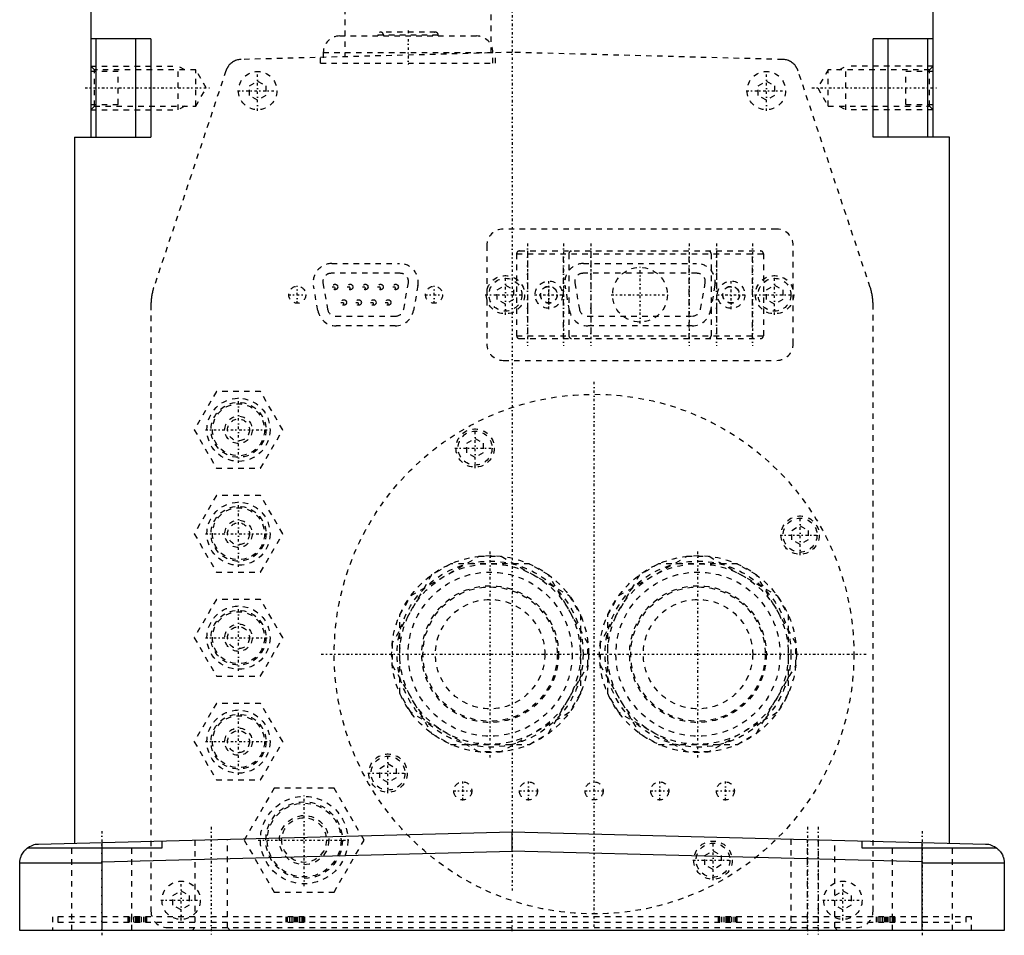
# Model space of a CAD drawing. Extents: x -109 to 109, y -1 to 737.
# Tile 1 of 12: x -90 to 90, y -1 to 166. Entities that reach past the tile are written whole.
import ezdxf

# ---------------------------------------------------------------- set-up
doc = ezdxf.new("R2010")
doc.units = 0
doc.linetypes.add('CENTER', pattern=[1.5, 0.45, -0.5, 0.05, -0.5])
doc.linetypes.add('DASHED', pattern=[2, 1, -1])
for name, color, linetype in [('AM_0', 7, 'CONTINUOUS'), ('AM_3', 7, 'DASHED'), ('AM_7', 7, 'CENTER')]:
    doc.layers.add(name, color=color, linetype=linetype)

msp = doc.modelspace()

# ---------------------------------------------------------------- linework, layer by layer
at = {"layer": 'AM_0', "color": 7, "linetype": 'CONTINUOUS'}
for p, q in [((-77, 169.5), (-77, 145)), ((77, 145), (77, 169.5)), ((-66.01, 163), (-77, 163)), ((-76, 145), (-76, 163)), ((-68.74, 145), (-68.74, 163)), ((-66.01, 163), (-66.01, 145)), ((77, 163), (66.01, 163)), ((66.01, 145), (66.01, 163)), ((68.74, 145), (68.74, 163)), ((76, 145), (76, 163)), ((-80, 145), (-80, 15.91)), ((-80, 145), (-66.01, 145)), ((80, 145), (66.01, 145)), ((80, 15.91), (80, 145)), ((0, 14.5), (0, 18)), ((0, 18), (86.59, 15.73)), ((-86.59, 15.73), (0, 18)), ((-64, 16.32), (-64, 15)), ((64, 15), (64, 16.32)), ((-64, 15), (-88.64, 15)), ((-75, 16.04), (-75, 0)), ((-75, 12.53), (0, 14.5)), ((75, 12.53), (0, 14.5)), ((88.64, 15), (64, 15)), ((75, 0), (75, 16.04)), ((-75, 12.3), (-90, 12.3)), ((-90, 0), (-90, 12.3)), ((90, 12.3), (75, 12.3)), ((90, 12.3), (90, 0)), ((90, 0), (-90, 0))]:
    msp.add_line(p, q, dxfattribs=at)
for points in [[(-90, 12.3, 0), (-90, 12.3, 0), (-90, 12.31, 0), (-90, 12.32, 0), (-90, 12.33, 0), (-90, 12.34, 0), (-90, 12.35, 0), (-90, 12.36, 0), (-90, 12.37, 0), (-90, 12.39, 0), (-90, 12.4, 0), (-90, 12.41, 0), (-90, 12.41, 0), (-89.99, 12.43, 0), (-89.99, 12.44, 0), (-89.99, 12.46, 0), (-89.99, 12.47, 0), (-89.99, 12.49, 0), (-89.99, 12.5, 0), (-89.99, 12.51, 0), (-89.99, 12.53, 0), (-89.99, 12.54, 0), (-89.99, 12.55, 0), (-89.98, 12.56, 0), (-89.98, 12.58, 0), (-89.98, 12.6, 0), (-89.98, 12.61, 0), (-89.98, 12.62, 0), (-89.98, 12.64, 0), (-89.97, 12.66, 0), (-89.97, 12.69, 0), (-89.97, 12.71, 0), (-89.96, 12.73, 0), (-89.96, 12.74, 0), (-89.96, 12.76, 0), (-89.96, 12.78, 0), (-89.95, 12.8, 0), (-89.94, 12.89, 0), (-89.9, 13.05, 0), (-89.86, 13.23, 0), (-89.8, 13.41, 0), (-89.76, 13.5, 0), (-89.72, 13.59, 0), (-89.64, 13.78, 0), (-89.54, 13.96, 0), (-89.43, 14.14, 0), (-89.31, 14.32, 0), (-89.17, 14.49, 0), (-89.1, 14.57, 0), (-89.03, 14.65, 0), (-88.88, 14.8, 0), (-88.72, 14.94, 0), (-88.64, 15, 0)], [(88.64, 15, 0), (88.72, 14.94, 0), (88.88, 14.8, 0), (89.03, 14.66, 0), (89.1, 14.58, 0), (89.17, 14.5, 0), (89.31, 14.33, 0), (89.43, 14.15, 0), (89.54, 13.97, 0), (89.64, 13.79, 0), (89.72, 13.6, 0), (89.76, 13.51, 0), (89.79, 13.42, 0), (89.85, 13.24, 0), (89.9, 13.07, 0), (89.94, 12.9, 0), (89.96, 12.76, 0), (89.97, 12.68, 0), (89.97, 12.66, 0), (89.98, 12.64, 0), (89.98, 12.63, 0), (89.98, 12.62, 0), (89.98, 12.6, 0), (89.98, 12.58, 0), (89.98, 12.57, 0), (89.99, 12.56, 0), (89.99, 12.54, 0), (89.99, 12.52, 0), (89.99, 12.51, 0), (89.99, 12.5, 0), (89.99, 12.49, 0), (89.99, 12.47, 0), (89.99, 12.45, 0), (89.99, 12.44, 0), (89.99, 12.42, 0), (90, 12.41, 0), (90, 12.41, 0), (90, 12.39, 0), (90, 12.38, 0), (90, 12.36, 0), (90, 12.35, 0), (90, 12.34, 0), (90, 12.33, 0), (90, 12.33, 0), (90, 12.31, 0), (90, 12.3, 0), (90, 12.3, 0)]]:
    msp.add_polyline3d(points, dxfattribs=at)
for centre, start, end in [((-86.5, 12.23), 91.5, 127.7802), ((86.5, 12.23), 52.2198, 88.5)]:
    msp.add_arc(centre, 3.5, start, end, dxfattribs=at)
at = {"layer": 'AM_3', "color": 6, "linetype": 'DASHED'}
for p, q in [((-30.56, 168.5), (-30.56, 159.7)), ((-3.83, 160.4), (-3.83, 168.5)), ((-14, 164.2), (-24, 164.2)), ((-31.5, 163.5), (-6.5, 163.5)), ((-24.5, 163.7), (-24.5, 163.5)), ((-24.5, 163.7), (-13.5, 163.7)), ((-23.5, 163.7), (-23.5, 163.5)), ((-14.5, 163.5), (-14.5, 163.7)), ((-13.5, 163.5), (-13.5, 163.7)), ((0, 160.5), (-49.52, 159.2)), ((-34.5, 160.5), (-34.5, 158.5)), ((-34.5, 160.5), (-3.5, 160.5)), ((-3.5, 158.5), (-3.5, 160.5)), ((-3, 158.5), (-3, 160.42)), ((49.52, 159.2), (0, 160.5)), ((-35, 158.5), (-35, 159.58)), ((-35, 158.5), (-3, 158.5)), ((-76.32, 157.32), (-77, 158)), ((-77, 158), (-61, 158)), ((-72, 157), (-77, 157)), ((-57.8, 157.32), (-76.32, 157.32)), ((-76.32, 150.68), (-76.32, 157.32)), ((-72, 151), (-72, 157)), ((-52.29, 157.15), (-65.49, 117.54)), ((-61, 150), (-61, 158)), ((-59.83, 157.32), (-61, 158)), ((-55.88, 154), (-57.8, 157.32)), ((-57.8, 150.68), (-57.8, 157.32)), ((65.49, 117.54), (52.29, 157.15)), ((57.8, 157.32), (55.88, 154)), ((76.32, 157.32), (57.8, 157.32)), ((57.8, 150.68), (57.8, 157.32)), ((59.83, 157.32), (61, 158)), ((61, 150), (61, 158)), ((77, 158), (61, 158)), ((77, 157), (72, 157)), ((72, 151), (72, 157)), ((77, 158), (76.32, 157.32)), ((76.32, 150.68), (76.32, 157.32)), ((-48, 154.37), (-46.5, 155.23)), ((-46.5, 155.23), (-45, 154.37)), ((45, 154.37), (46.5, 155.23)), ((46.5, 155.23), (48, 154.37)), ((-57.8, 150.68), (-55.88, 154)), ((-48, 152.63), (-48, 154.37)), ((-45, 154.37), (-45, 152.63)), ((45, 152.63), (45, 154.37)), ((48, 154.37), (48, 152.63)), ((55.88, 154), (57.8, 150.68)), ((-46.5, 151.77), (-48, 152.63)), ((-45, 152.63), (-46.5, 151.77)), ((46.5, 151.77), (45, 152.63)), ((48, 152.63), (46.5, 151.77)), ((-77, 151), (-72, 151)), ((-77, 150), (-76.32, 150.68)), ((-77, 150), (-61, 150)), ((-76.32, 150.68), (-57.8, 150.68)), ((-59.83, 150.68), (-61, 150)), ((57.8, 150.68), (76.32, 150.68)), ((59.83, 150.68), (61, 150)), ((77, 150), (61, 150)), ((72, 151), (77, 151)), ((76.32, 150.68), (77, 150)), ((48.4, 128.2), (-1.6, 128.2)), ((-4.6, 125.2), (-4.6, 107.2)), ((1.35, 124.2), (45.45, 124.2)), ((2.85, 124.2), (2.85, 108.2)), ((9.4, 108.2), (9.4, 124.2)), ((14.4, 124.2), (14.4, 108.2)), ((32.4, 108.2), (32.4, 124.2)), ((37.4, 124.2), (37.4, 108.2)), ((43.95, 108.2), (43.95, 124.2)), ((51.4, 107.2), (51.4, 125.2)), ((0.85, 123.7), (0.85, 108.7)), ((0.85, 123.7), (45.95, 123.7)), ((10.4, 123.7), (10.4, 108.7)), ((36.4, 123.7), (36.4, 108.7)), ((45.95, 123.7), (45.95, 108.7)), ((-32.95, 121.9), (-20.55, 121.9)), ((13.06, 121.9), (33.74, 121.9)), ((-20.42, 120.11), (-33.08, 120.11)), ((33.84, 120.11), (12.96, 120.11)), ((-35.49, 113.31), (-36.3, 117.91)), ((-34.56, 118.35), (-33.71, 113.53)), ((-19.79, 113.53), (-18.94, 118.35)), ((-17.2, 117.91), (-18.01, 113.31)), ((-2.7, 117.07), (-1.2, 117.93)), ((-2.7, 115.33), (-2.7, 117.07)), ((-1.2, 117.93), (0.3, 117.07)), ((0.3, 117.07), (0.3, 115.33)), ((10.51, 113.32), (9.71, 117.92)), ((11.48, 118.35), (12.33, 113.53)), ((34.47, 113.53), (35.32, 118.35)), ((37.09, 117.92), (36.29, 113.32)), ((46.5, 117.07), (48, 117.93)), ((46.5, 115.33), (46.5, 117.07)), ((48, 117.93), (49.5, 117.07)), ((49.5, 117.07), (49.5, 115.33)), ((-1.2, 114.47), (-2.7, 115.33)), ((0.3, 115.33), (-1.2, 114.47)), ((48, 114.47), (46.5, 115.33)), ((49.5, 115.33), (48, 114.47)), ((-66, 114.38), (-66, 3.5)), ((66, 3.5), (66, 114.38)), ((-32.23, 112.29), (-21.27, 112.29)), ((13.81, 112.29), (32.99, 112.29)), ((-21.36, 110.5), (-32.14, 110.5)), ((32.94, 110.5), (13.86, 110.5)), ((0.85, 108.7), (45.95, 108.7)), ((1.35, 108.2), (45.45, 108.2)), ((-1.6, 104.2), (48.4, 104.2)), ((-54.04, 98.49), (-58.08, 91.51)), ((-54.04, 98.5), (-54.04, 98.49)), ((-45.96, 98.5), (-54.04, 98.5)), ((-45.96, 98.49), (-45.96, 98.5)), ((-41.92, 91.51), (-45.96, 98.49)), ((-58.08, 91.51), (-58.08, 91.49)), ((-58.08, 91.49), (-54.04, 84.51)), ((-45.96, 84.51), (-41.92, 91.49)), ((-41.92, 91.49), (-41.92, 91.51)), ((-8.25, 89.04), (-6.75, 89.9)), ((-8.25, 87.31), (-8.25, 89.04)), ((-6.75, 89.9), (-5.25, 89.04)), ((-5.25, 89.04), (-5.25, 87.31)), ((-6.75, 86.44), (-8.25, 87.31)), ((-5.25, 87.31), (-6.75, 86.44)), ((-54.04, 84.51), (-54.04, 84.5)), ((-54.04, 84.5), (-45.96, 84.5)), ((-45.96, 84.5), (-45.96, 84.51)), ((-54.04, 79.49), (-58.08, 72.51)), ((-54.04, 79.5), (-54.04, 79.49)), ((-45.96, 79.5), (-54.04, 79.5)), ((-45.96, 79.49), (-45.96, 79.5)), ((-41.92, 72.51), (-45.96, 79.49)), ((51.17, 73.12), (52.67, 73.98)), ((52.67, 73.98), (54.17, 73.12)), ((-58.08, 72.51), (-58.08, 72.49)), ((-58.08, 72.49), (-54.04, 65.51)), ((-45.96, 65.51), (-41.92, 72.49)), ((-41.92, 72.49), (-41.92, 72.51)), ((51.17, 71.38), (51.17, 73.12)), ((54.17, 73.12), (54.17, 71.38)), ((52.67, 70.52), (51.17, 71.38)), ((54.17, 71.38), (52.67, 70.52)), ((-18.46, 61.2), (-6.04, 68.38)), ((-11.2, 67), (-14.69, 64.98)), ((3.2, 67), (-11.2, 67)), ((-6.04, 68.38), (-1.96, 68.38)), ((-1.96, 68.38), (10.46, 61.2)), ((6.69, 64.98), (3.2, 67)), ((19.54, 61.2), (31.96, 68.38)), ((26.8, 67), (23.31, 64.98)), ((41.2, 67), (26.8, 67)), ((31.96, 68.38), (36.04, 68.38)), ((36.04, 68.38), (48.46, 61.2)), ((44.69, 64.98), (41.2, 67)), ((-54.04, 65.51), (-54.04, 65.5)), ((-54.04, 65.5), (-45.96, 65.5)), ((-45.96, 65.5), (-45.96, 65.51)), ((-14.69, 64.98), (-21.89, 52.52)), ((13.89, 52.52), (6.69, 64.98)), ((23.31, 64.98), (16.11, 52.52)), ((51.89, 52.52), (44.69, 64.98)), ((-20.5, 57.68), (-18.46, 61.2)), ((10.46, 61.2), (12.5, 57.68)), ((17.5, 57.68), (19.54, 61.2)), ((48.46, 61.2), (50.5, 57.68)), ((-54.04, 60.49), (-58.08, 53.51)), ((-54.04, 60.5), (-54.04, 60.49)), ((-45.96, 60.5), (-54.04, 60.5)), ((-45.96, 60.49), (-45.96, 60.5)), ((-41.92, 53.51), (-45.96, 60.49)), ((-20.5, 43.32), (-20.5, 57.68)), ((12.5, 57.68), (12.5, 43.32)), ((17.5, 43.32), (17.5, 57.68)), ((50.5, 57.68), (50.5, 43.32)), ((-58.08, 53.51), (-58.08, 53.49)), ((-58.08, 53.49), (-54.04, 46.51)), ((-45.96, 46.51), (-41.92, 53.49)), ((-41.92, 53.49), (-41.92, 53.51)), ((-21.89, 52.52), (-21.89, 48.48)), ((13.89, 48.48), (13.89, 52.52)), ((16.11, 52.52), (16.11, 48.48)), ((51.89, 48.48), (51.89, 52.52)), ((-21.89, 48.48), (-14.69, 36.02)), ((6.69, 36.02), (13.89, 48.48)), ((16.11, 48.48), (23.31, 36.02)), ((44.69, 36.02), (51.89, 48.48)), ((-54.04, 46.51), (-54.04, 46.5)), ((-54.04, 46.5), (-45.96, 46.5)), ((-45.96, 46.5), (-45.96, 46.51)), ((-18.46, 39.8), (-20.5, 43.32)), ((12.5, 43.32), (10.46, 39.8)), ((19.54, 39.8), (17.5, 43.32)), ((50.5, 43.32), (48.46, 39.8)), ((-54.04, 41.49), (-58.08, 34.51)), ((-54.04, 41.5), (-54.04, 41.49)), ((-45.96, 41.5), (-54.04, 41.5)), ((-45.96, 41.49), (-45.96, 41.5)), ((-41.92, 34.51), (-45.96, 41.49)), ((-6.04, 32.62), (-18.46, 39.8)), ((10.46, 39.8), (-1.96, 32.62)), ((31.96, 32.62), (19.54, 39.8)), ((48.46, 39.8), (36.04, 32.62)), ((-14.69, 36.02), (-11.2, 34)), ((3.2, 34), (6.69, 36.02)), ((23.31, 36.02), (26.8, 34)), ((41.2, 34), (44.69, 36.02)), ((-58.08, 34.51), (-58.08, 34.49)), ((-58.08, 34.49), (-54.04, 27.51)), ((-45.96, 27.51), (-41.92, 34.49)), ((-41.92, 34.49), (-41.92, 34.51)), ((-11.2, 34), (3.2, 34)), ((-1.96, 32.62), (-6.04, 32.62)), ((26.8, 34), (41.2, 34)), ((36.04, 32.62), (31.96, 32.62)), ((-24.17, 29.62), (-22.67, 30.48)), ((-24.17, 27.88), (-24.17, 29.62)), ((-22.67, 30.48), (-21.17, 29.62)), ((-21.17, 29.62), (-21.17, 27.88)), ((-54.04, 27.51), (-54.04, 27.5)), ((-54.04, 27.5), (-45.96, 27.5)), ((-45.96, 27.5), (-45.96, 27.51)), ((-22.67, 27.02), (-24.17, 27.88)), ((-21.17, 27.88), (-22.67, 27.02)), ((-43.48, 26), (-48.96, 16.5)), ((-32.52, 26), (-43.48, 26)), ((-27.04, 16.5), (-32.52, 26)), ((-58, 16.48), (-58, 0.5)), ((-52, 0.5), (-52, 16.64)), ((-48.96, 16.5), (-43.48, 7.01)), ((-32.52, 7.01), (-27.04, 16.5)), ((51, 16.66), (51, 0.5)), ((54, 0), (54, 16.59)), ((56, 16.53), (56, 0)), ((59, 0.5), (59, 16.46)), ((-80.5, 15), (-80.5, 0)), ((-69.5, 0), (-69.5, 15)), ((35.25, 13.69), (36.75, 14.56)), ((36.75, 14.56), (38.25, 13.69)), ((69.5, 15), (69.5, 0)), ((80.5, 0), (80.5, 15)), ((35.25, 11.96), (35.25, 13.69)), ((38.25, 13.69), (38.25, 11.96)), ((36.75, 11.1), (35.25, 11.96)), ((38.25, 11.96), (36.75, 11.1)), ((-62, 6.37), (-60.5, 7.23)), ((-60.5, 7.23), (-59, 6.37)), ((59, 6.37), (60.5, 7.23)), ((60.5, 7.23), (62, 6.37)), ((-62, 4.63), (-62, 6.37)), ((-59, 6.37), (-59, 4.63)), ((-43.48, 7.01), (-32.52, 7.01)), ((62, 6.37), (62, 4.63)), ((-60.5, 3.77), (-62, 4.63)), ((-59, 4.63), (-60.5, 3.77)), ((60.5, 3.77), (59, 4.63)), ((62, 4.63), (60.5, 3.77)), ((-84, 2.5), (-84, 0)), ((84, 2.5), (-84, 2.5)), ((-83, 2.5), (-83, 1.5)), ((-70.19, 1.5), (-70.19, 2.5)), ((-69.94, 1.5), (-69.94, 2.5)), ((-69.55, 1.5), (-69.55, 2.5)), ((-69.12, 1.5), (-69.12, 2.5)), ((-68.77, 1.5), (-68.77, 2.5)), ((-68.52, 1.5), (-68.52, 2.5)), ((-68.33, 1.5), (-68.33, 2.5)), ((-68.08, 1.5), (-68.08, 2.5)), ((-67.73, 1.5), (-67.73, 2.5)), ((-67.3, 1.5), (-67.3, 2.5)), ((-67.03, 1.5), (-67.03, 2.5)), ((-66.78, 1.5), (-66.78, 2.5)), ((-41.27, 1.5), (-41.27, 2.5)), ((-41.02, 1.5), (-41.02, 2.5)), ((-40.63, 1.5), (-40.63, 2.5)), ((-40.2, 1.5), (-40.2, 2.5)), ((-39.85, 1.5), (-39.85, 2.5)), ((-39.6, 1.5), (-39.6, 2.5)), ((-39.41, 1.5), (-39.41, 2.5)), ((-39.16, 1.5), (-39.16, 2.5)), ((-38.81, 1.5), (-38.81, 2.5)), ((-38.38, 1.5), (-38.38, 2.5)), ((-38.11, 1.5), (-38.11, 2.5)), ((-37.86, 1.5), (-37.86, 2.5)), ((37.74, 1.5), (37.74, 2.5)), ((37.99, 1.5), (37.99, 2.5)), ((38.38, 1.5), (38.38, 2.5)), ((38.81, 1.5), (38.81, 2.5)), ((39.16, 1.5), (39.16, 2.5)), ((39.41, 1.5), (39.41, 2.5)), ((39.6, 1.5), (39.6, 2.5)), ((39.85, 1.5), (39.85, 2.5)), ((40.2, 1.5), (40.2, 2.5)), ((40.63, 1.5), (40.63, 2.5)), ((40.9, 1.5), (40.9, 2.5)), ((41.15, 1.5), (41.15, 2.5)), ((66.66, 1.5), (66.66, 2.5)), ((66.91, 1.5), (66.91, 2.5)), ((67.3, 1.5), (67.3, 2.5)), ((67.73, 1.5), (67.73, 2.5)), ((68.08, 1.5), (68.08, 2.5)), ((68.33, 1.5), (68.33, 2.5)), ((68.52, 1.5), (68.52, 2.5)), ((68.77, 1.5), (68.77, 2.5)), ((69.12, 1.5), (69.12, 2.5)), ((69.55, 1.5), (69.55, 2.5)), ((69.82, 1.5), (69.82, 2.5)), ((70.07, 1.5), (70.07, 2.5)), ((83, 1.5), (83, 2.5)), ((84, 0), (84, 2.5)), ((-83, 1.5), (83, 1.5)), ((-63, 0.5), (63, 0.5)), ((-58, 0.5), (-58.5, 0)), ((-51.5, 0), (-52, 0.5)), ((51, 0.5), (50.5, 0)), ((59.5, 0), (59, 0.5))]:
    msp.add_line(p, q, dxfattribs=at)
for points in [[(-49.52, 159.2, 0), (-49.61, 159.2, 0), (-49.8, 159.18, 0), (-49.98, 159.15, 0), (-50.08, 159.14, 0), (-50.17, 159.11, 0), (-50.36, 159.06, 0), (-50.54, 158.99, 0), (-50.73, 158.92, 0), (-50.9, 158.82, 0), (-51.07, 158.72, 0), (-51.16, 158.67, 0), (-51.24, 158.61, 0), (-51.39, 158.48, 0), (-51.54, 158.34, 0), (-51.68, 158.2, 0), (-51.76, 158.11, 0), (-51.78, 158.08, 0), (-51.8, 158.05, 0), (-51.81, 158.04, 0), (-51.82, 158.03, 0), (-51.84, 158, 0), (-51.87, 157.97, 0), (-51.89, 157.94, 0), (-51.91, 157.91, 0), (-51.93, 157.88, 0), (-51.94, 157.87, 0), (-51.95, 157.85, 0), (-51.97, 157.82, 0), (-51.99, 157.79, 0), (-52, 157.77, 0), (-52.01, 157.76, 0), (-52.03, 157.73, 0), (-52.04, 157.69, 0), (-52.05, 157.68, 0), (-52.06, 157.66, 0), (-52.08, 157.63, 0), (-52.1, 157.59, 0), (-52.12, 157.56, 0), (-52.13, 157.53, 0), (-52.15, 157.49, 0), (-52.16, 157.48, 0), (-52.17, 157.46, 0), (-52.18, 157.42, 0), (-52.2, 157.39, 0), (-52.21, 157.35, 0), (-52.23, 157.32, 0), (-52.24, 157.28, 0), (-52.25, 157.26, 0), (-52.25, 157.24, 0), (-52.27, 157.21, 0), (-52.28, 157.17, 0), (-52.29, 157.15, 0)], [(52.29, 157.15, 0), (52.28, 157.17, 0), (52.27, 157.21, 0), (52.25, 157.24, 0), (52.25, 157.26, 0), (52.24, 157.28, 0), (52.23, 157.32, 0), (52.21, 157.35, 0), (52.2, 157.39, 0), (52.18, 157.42, 0), (52.17, 157.46, 0), (52.16, 157.48, 0), (52.15, 157.49, 0), (52.13, 157.53, 0), (52.12, 157.56, 0), (52.1, 157.59, 0), (52.08, 157.63, 0), (52.06, 157.66, 0), (52.05, 157.68, 0), (52.04, 157.69, 0), (52.03, 157.73, 0), (52.01, 157.76, 0), (52, 157.77, 0), (51.99, 157.79, 0), (51.97, 157.82, 0), (51.95, 157.85, 0), (51.94, 157.87, 0), (51.93, 157.88, 0), (51.91, 157.91, 0), (51.89, 157.94, 0), (51.87, 157.97, 0), (51.84, 158, 0), (51.82, 158.03, 0), (51.81, 158.04, 0), (51.8, 158.05, 0), (51.78, 158.08, 0), (51.76, 158.11, 0), (51.68, 158.2, 0), (51.54, 158.34, 0), (51.39, 158.48, 0), (51.24, 158.61, 0), (51.16, 158.67, 0), (51.07, 158.72, 0), (50.9, 158.82, 0), (50.73, 158.92, 0), (50.54, 158.99, 0), (50.36, 159.06, 0), (50.17, 159.11, 0), (50.08, 159.14, 0), (49.98, 159.15, 0), (49.8, 159.18, 0), (49.61, 159.2, 0), (49.52, 159.2, 0)], [(-65.49, 117.54, 0), (-65.51, 117.46, 0), (-65.57, 117.29, 0), (-65.62, 117.13, 0), (-65.64, 117.04, 0), (-65.66, 116.96, 0), (-65.71, 116.79, 0), (-65.75, 116.61, 0), (-65.78, 116.44, 0), (-65.82, 116.27, 0), (-65.85, 116.09, 0), (-65.87, 116, 0), (-65.88, 115.92, 0), (-65.91, 115.74, 0), (-65.93, 115.56, 0), (-65.95, 115.38, 0), (-65.97, 115.2, 0), (-65.98, 115.02, 0), (-65.98, 114.93, 0), (-65.99, 114.83, 0), (-66, 114.65, 0), (-66, 114.47, 0), (-66, 114.38, 0)], [(66, 114.38, 0), (66, 114.47, 0), (66, 114.66, 0), (65.99, 114.84, 0), (65.98, 114.93, 0), (65.98, 115.02, 0), (65.97, 115.21, 0), (65.95, 115.39, 0), (65.93, 115.57, 0), (65.91, 115.75, 0), (65.88, 115.92, 0), (65.87, 116.01, 0), (65.85, 116.1, 0), (65.82, 116.27, 0), (65.78, 116.45, 0), (65.75, 116.62, 0), (65.7, 116.79, 0), (65.66, 116.96, 0), (65.64, 117.04, 0), (65.61, 117.13, 0), (65.57, 117.29, 0), (65.51, 117.46, 0), (65.49, 117.54, 0)]]:
    msp.add_polyline3d(points, dxfattribs=at)
for centre, radius in [((-46.5, 153.5), 3.5), ((46.5, 153.5), 3.5), ((23.4, 116.2), 5), ((-1.2, 116.2), 3.5), ((-1.2, 116.2), 3), ((48, 116.2), 3.5), ((48, 116.2), 3), ((-39.25, 116.2), 1.55), ((-32.35, 117.62), 0.5), ((-29.58, 117.62), 0.5), ((-26.81, 117.62), 0.5), ((-24.04, 117.62), 0.5), ((-21.27, 117.62), 0.5), ((-14.25, 116.2), 1.55), ((6.74, 116.2), 2.5), ((6.73, 116.2), 1.55), ((6.74, 116.2), 1.5), ((40.06, 116.2), 2.5), ((40.06, 116.2), 1.55), ((40.06, 116.2), 1.5), ((-30.74, 114.78), 0.5), ((-28.04, 114.78), 0.5), ((-25.34, 114.78), 0.5), ((-22.64, 114.78), 0.5), ((-50, 91.5), 5.77), ((15, 50.5), 47.5), ((-50, 91.5), 5.01), ((-50, 91.5), 4.75), ((-50, 91.5), 2.5), ((-50, 91.5), 2), ((-6.75, 88.17), 3.5), ((-6.75, 88.17), 3.1), ((-50, 72.5), 5.77), ((-50, 72.5), 5.01), ((-50, 72.5), 4.75), ((52.67, 72.25), 3.5), ((-50, 72.5), 2.5), ((-50, 72.5), 2), ((52.67, 72.25), 3.1), ((-4, 50.5), 18), ((34, 50.5), 18), ((-4, 50.5), 17), ((-4, 50.5), 16.5), ((34, 50.5), 17), ((34, 50.5), 16.5), ((-4, 50.5), 15), ((34, 50.5), 15), ((-4, 50.5), 12.5), ((34, 50.5), 12.5), ((-4, 50.5), 12.28), ((34, 50.5), 12.28), ((-4, 50.5), 10), ((34, 50.5), 10), ((-50, 53.5), 5.77), ((-50, 53.5), 5.01), ((-50, 53.5), 4.75), ((-50, 53.5), 2.5), ((-50, 53.5), 2), ((-50, 34.5), 5.77), ((-50, 34.5), 5.01), ((-50, 34.5), 4.75), ((-50, 34.5), 2.5), ((-50, 34.5), 2), ((-22.67, 28.75), 3.5), ((-22.67, 28.75), 3.1), ((-9, 25.5), 1.65), ((3, 25.5), 1.65), ((15, 25.5), 1.65), ((27, 25.5), 1.65), ((39, 25.5), 1.65), ((-38, 16.5), 7.99), ((-38, 16.5), 7), ((-38, 16.5), 6.74), ((-38, 16.5), 4.5), ((-38, 16.5), 4.07), ((36.75, 12.83), 3.5), ((36.75, 12.83), 3.1), ((-60.5, 5.5), 3.5), ((60.5, 5.5), 3.5)]:
    msp.add_circle(centre, radius, dxfattribs=at)
for centre, radius, start, end in [((-24, 163.7), 0.5, 0, 180), ((-14, 163.7), 0.5, 0, 180), ((-31.5, 160.5), 3, 90, 180), ((-6.5, 160.5), 3, 0, 90), ((-1.6, 125.2), 3, 90, 180), ((48.4, 125.2), 3, 0, 90), ((45.45, 123.7), 0.5, 0, 90), ((1.35, 123.7), 0.5, 90, 180), ((10.9, 123.7), 0.5, 90, 180), ((35.9, 123.7), 0.5, 0, 90), ((-32.95, 118.5), 3.4, 90, 190), ((-20.55, 118.5), 3.4, 350, 90), ((13.06, 118.5), 3.4, 90, 189.8658), ((33.74, 118.5), 3.4, 350.1342, 90), ((-33.08, 118.61), 1.5, 90, 190), ((-20.42, 118.61), 1.5, 350, 90), ((12.96, 118.61), 1.5, 90, 190.0012), ((33.84, 118.61), 1.5, 349.9988, 90), ((-32.23, 113.79), 1.5, 190, 270), ((-21.27, 113.79), 1.5, 270, 350), ((13.81, 113.79), 1.5, 190.0012, 270), ((32.99, 113.79), 1.5, 270, 349.9988), ((-32.14, 113.9), 3.4, 190, 270), ((-21.36, 113.9), 3.4, 270, 350), ((13.86, 113.9), 3.4, 189.8658, 270), ((32.94, 113.9), 3.4, 270, 350.1342), ((1.35, 108.7), 0.5, 180, 270), ((10.9, 108.7), 0.5, 180, 270), ((35.9, 108.7), 0.5, 270, 0), ((45.45, 108.7), 0.5, 270, 0), ((-1.6, 107.2), 3, 180, 270), ((48.4, 107.2), 3, 270, 0), ((-63, 3.5), 3, 180, 270), ((63, 3.5), 3, 270, 0)]:
    msp.add_arc(centre, radius, start, end, dxfattribs=at)
at = {"layer": 'AM_7', "color": 4, "linetype": 'CENTER'}
for p, q in [((0, 229.31), (0, 7.27)), ((-19, 164.49), (-19, 158.22)), ((-46.5, 149.82), (-46.5, 157.18)), ((46.5, 149.82), (46.5, 157.18)), ((-78.06, 154), (-54.83, 154)), ((-50.17, 153.5), (-42.83, 153.5)), ((42.83, 153.5), (50.17, 153.5)), ((54.83, 154), (78.06, 154)), ((2.85, 125.55), (2.85, 106.85)), ((9.4, 125.55), (9.4, 106.85)), ((14.4, 125.55), (14.4, 106.85)), ((32.4, 125.55), (32.4, 106.85)), ((37.4, 125.55), (37.4, 106.85)), ((43.95, 125.55), (43.95, 106.85)), ((23.4, 110.95), (23.4, 121.45)), ((-1.2, 112.53), (-1.2, 119.88)), ((6.74, 113.58), (6.74, 118.83)), ((40.06, 113.58), (40.06, 118.83)), ((48, 112.53), (48, 119.88)), ((-39.25, 114.57), (-39.25, 117.83)), ((-32.88, 117.62), (-31.82, 117.62)), ((-32.35, 117.09), (-32.35, 118.14)), ((-30.11, 117.62), (-29.05, 117.62)), ((-29.58, 117.09), (-29.58, 118.14)), ((-27.34, 117.62), (-26.29, 117.62)), ((-26.81, 117.09), (-26.81, 118.14)), ((-24.57, 117.62), (-23.52, 117.62)), ((-24.04, 117.09), (-24.04, 118.14)), ((-21.8, 117.62), (-20.75, 117.62)), ((-21.27, 117.09), (-21.27, 118.14)), ((-14.25, 114.57), (-14.25, 117.83)), ((6.73, 114.57), (6.73, 117.83)), ((-40.88, 116.2), (-37.62, 116.2)), ((-30.74, 114.25), (-30.74, 115.31)), ((-28.04, 114.25), (-28.04, 115.31)), ((-25.34, 114.25), (-25.34, 115.31)), ((-22.64, 114.25), (-22.64, 115.31)), ((-15.88, 116.2), (-12.62, 116.2)), ((-4.88, 116.2), (2.48, 116.2)), ((4.12, 116.2), (9.37, 116.2)), ((18.15, 116.2), (28.65, 116.2)), ((37.44, 116.2), (42.69, 116.2)), ((44.33, 116.2), (51.67, 116.2)), ((-31.27, 114.78), (-30.21, 114.78)), ((-28.57, 114.78), (-27.52, 114.78)), ((-25.86, 114.78), (-24.82, 114.78)), ((-23.16, 114.78), (-22.11, 114.78)), ((15, 0.62), (15, 100.38)), ((-50, 85.44), (-50, 97.56)), ((-6.75, 84.5), (-6.75, 91.85)), ((-56.06, 91.5), (-43.94, 91.5)), ((-10.43, 88.17), (-3.07, 88.17)), ((-50, 66.44), (-50, 78.56)), ((52.67, 68.58), (52.67, 75.92)), ((-56.06, 72.5), (-43.94, 72.5)), ((49, 72.25), (56.35, 72.25)), ((-4, 31.6), (-4, 69.4)), ((34, 31.6), (34, 69.4)), ((-50, 47.44), (-50, 59.56)), ((-56.06, 53.5), (-43.94, 53.5)), ((-34.88, 50.5), (64.88, 50.5)), ((-50, 28.44), (-50, 40.56)), ((-56.06, 34.5), (-43.94, 34.5)), ((-22.67, 25.07), (-22.67, 32.43)), ((-26.35, 28.75), (-19, 28.75)), ((-9, 23.77), (-9, 27.23)), ((3, 23.77), (3, 27.23)), ((27, 23.77), (27, 27.23)), ((39, 23.77), (39, 27.23)), ((-10.73, 25.5), (-7.27, 25.5)), ((1.27, 25.5), (4.73, 25.5)), ((13.27, 25.5), (16.73, 25.5)), ((25.27, 25.5), (28.73, 25.5)), ((37.27, 25.5), (40.73, 25.5)), ((-38, 8.11), (-38, 24.89)), ((-75, 18.16), (-75, -0.86)), ((-55, 18.9), (-55, -0.9)), ((54, 18.9), (54, -0.9)), ((56, 18.9), (56, -0.9)), ((75, 18.16), (75, -0.86)), ((-46.39, 16.5), (-29.61, 16.5)), ((36.75, 9.15), (36.75, 16.5)), ((33.08, 12.83), (40.42, 12.83)), ((-60.5, 1.82), (-60.5, 9.18)), ((60.5, 1.82), (60.5, 9.18)), ((-64.17, 5.5), (-56.83, 5.5)), ((56.83, 5.5), (64.17, 5.5)), ((0, -0.12), (0, 2.62))]:
    msp.add_line(p, q, dxfattribs=at)

doc.saveas('drawing.dxf')
